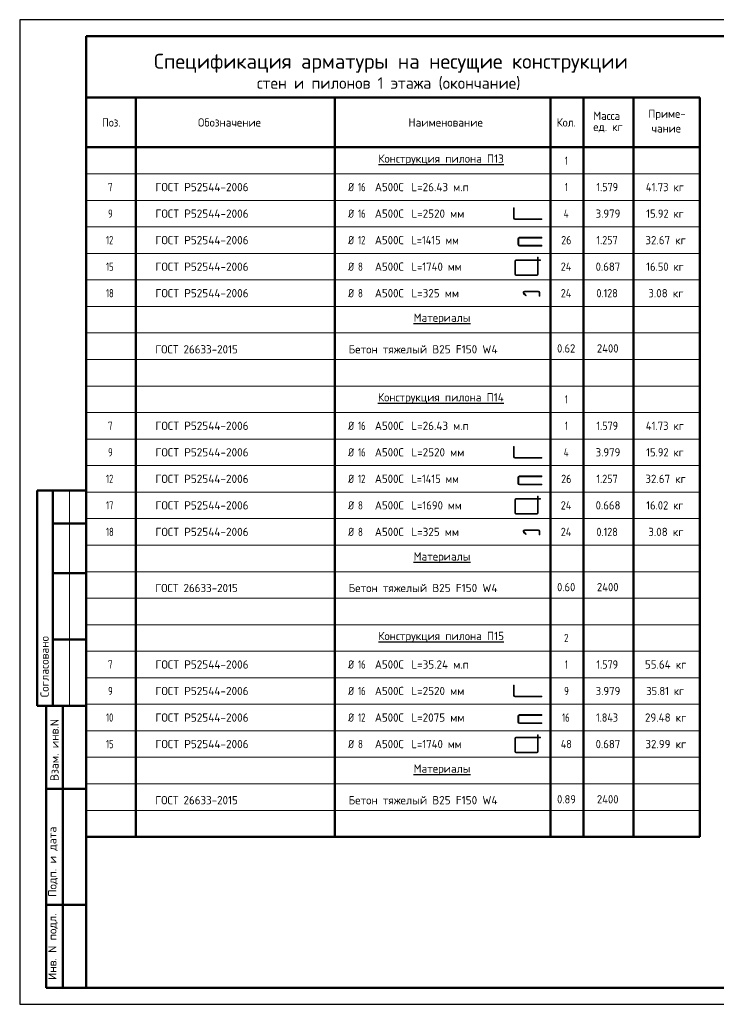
# Model space of a CAD drawing. Header units: millimetres. Extents: x 0 to 42000, y -2 to 29700.
# Tile 1 of 3: x 0 to 21000, y 0 to 29700. Entities that reach past the tile are written whole.
import ezdxf

# ---------------------------------------------------------------- set-up
doc = ezdxf.new("R2010")
doc.units = ezdxf.units.MM
doc.layers.add('Standard', color=7, linetype='Continuous', lineweight=25)
doc.styles.add('ISOCPEUR', font='txt')

msp = doc.modelspace()

# ---------------------------------------------------------------- linework, layer by layer
at = {"layer": 'Standard', "color": 7, "linetype": 'Continuous', "lineweight": 25, "transparency": 33554687}
msp.add_line((2000, 29200), (2000, 1058), dxfattribs=at)
at = {"layer": 'Standard', "color": 7, "linetype": 'Continuous', "lineweight": 50, "transparency": 33554687}
for p, q in [((20500, 27350), (2000, 27350)), ((3500, 27350), (3500, 5050)), ((9500, 27350), (9500, 5050)), ((16000, 27350), (16000, 5050)), ((17000, 27350), (17000, 5050)), ((18500, 27350), (18500, 5050)), ((20500, 27350), (20500, 25850)), ((20500, 25850), (2000, 25850)), ((20500, 25850), (20500, 5050)), ((6, 15500), (0, 15500)), ((2000, 15500), (527, 15500)), ((527, 15500), (527, 9000)), ((527, 15500), (527, 9000)), ((1000, 15500), (1000, 9000)), ((2000, 14500), (1000, 14500)), ((2000, 13000), (1000, 13000)), ((2000, 11000), (1000, 11000)), ((0, 9000), (6, 9000)), ((527, 9000), (2000, 9000)), ((800, 500), (800, 9000)), ((800, 500), (800, 9000)), ((1300, 500), (1300, 9000)), ((800, 6500), (2000, 6500)), ((20500, 5050), (2000, 5050)), ((800, 3000), (2000, 3000)), ((2000, 500), (800, 500))]:
    msp.add_line(p, q, dxfattribs=at)
at = {"layer": 'Standard', "color": 7, "linetype": 'Continuous', "lineweight": 13, "transparency": 33554687}
for p, q in [((20500, 25050), (2000, 25050)), ((20500, 24250), (2000, 24250)), ((14882, 24023), (14882, 23714)), ((14906, 24023), (14882, 24023)), ((14906, 24023), (14906, 23714)), ((20500, 23450), (2000, 23450)), ((15022, 23093), (15022, 22914)), ((15046, 23093), (15046, 22914)), ((20500, 22650), (2000, 22650)), ((14926, 22021), (14926, 22424)), ((14944, 22021), (14944, 22424)), ((14959, 22457), (15612, 22457)), ((14959, 22439), (15612, 22439)), ((14959, 22006), (15597, 22006)), ((14959, 21988), (15597, 21988)), ((20500, 21850), (2000, 21850)), ((15221, 21511), (15636, 21511)), ((15221, 21491), (15637, 21491)), ((20500, 21050), (2000, 21050)), ((20500, 20250), (2000, 20250)), ((20500, 19450), (2000, 19450)), ((20500, 18650), (2000, 18650)), ((20500, 17850), (2000, 17850)), ((20500, 17050), (2000, 17050)), ((14882, 16823), (14882, 16514)), ((14906, 16823), (14882, 16823)), ((14906, 16823), (14906, 16514)), ((20500, 16250), (2000, 16250)), ((15022, 15893), (15022, 15714)), ((15046, 15893), (15046, 15714)), ((1500, 15500), (1500, 9000)), ((20500, 15450), (2000, 15450)), ((14926, 14821), (14926, 15224)), ((14944, 14821), (14944, 15224)), ((14959, 15257), (15612, 15257)), ((14959, 15239), (15612, 15239)), ((20500, 14650), (2000, 14650)), ((14959, 14806), (15597, 14806)), ((14959, 14788), (15597, 14788)), ((15221, 14311), (15636, 14311)), ((15221, 14291), (15637, 14291)), ((20500, 13850), (2000, 13850)), ((20500, 13050), (2000, 13050)), ((20500, 12250), (2000, 12250)), ((20500, 11450), (2000, 11450)), ((20500, 10650), (2000, 10650)), ((20500, 9850), (2000, 9850)), ((14882, 9623), (14882, 9314)), ((14906, 9623), (14882, 9623)), ((14906, 9623), (14906, 9314)), ((20500, 9050), (2000, 9050)), ((15022, 8693), (15022, 8514)), ((15046, 8693), (15046, 8514)), ((20500, 8250), (2000, 8250)), ((14926, 7621), (14926, 8024)), ((14944, 7621), (14944, 8024)), ((14959, 8057), (15612, 8057)), ((14959, 8039), (15612, 8039)), ((20500, 7450), (2000, 7450)), ((14959, 7606), (15597, 7606)), ((14959, 7588), (15597, 7588)), ((20500, 6650), (2000, 6650)), ((20500, 5850), (2000, 5850))]:
    msp.add_line(p, q, dxfattribs=at)
at = {"layer": 'Standard', "color": 7, "linetype": 'Continuous', "lineweight": 25, "transparency": 33554687}
msp.add_lwpolyline([(0, 0), (42000, 0), (42000, 29700), (0, 29700), (0, 0)], close=True, dxfattribs=at)
at = {"layer": 'Standard', "color": 7, "linetype": 'Continuous', "lineweight": 50, "transparency": 33554687}
msp.add_lwpolyline([(2000, 29200), (41500, 29200), (41500, 500), (2000, 500), (2000, 29200)], close=True, dxfattribs=at)
at = {"layer": 'Standard', "color": 7, "linetype": 'Continuous', "lineweight": 25, "transparency": 33554687}
msp.add_lwpolyline([(41500, 29200), (2000, 29200), (2000, 500), (41500, 500), (41500, 29200)], dxfattribs=at)
at = {"layer": 'Standard', "color": 7, "linetype": 'Continuous', "lineweight": 13, "transparency": 33554687}
for points in [[(14926, 23694), (15744, 23694), (15744, 23670), (14926, 23670)], [(15066, 23137), (15740, 23137), (15740, 23113), (15066, 23113)], [(15066, 22894), (15744, 22894), (15744, 22870), (15066, 22870)], [(15612, 22021), (15612, 22532), (15630, 22532), (15630, 22021)], [(15630, 22457), (15705, 22457), (15705, 22439), (15630, 22439)], [(15189, 21435), (15256, 21368), (15270, 21382), (15203, 21449)], [(15662, 21466), (15662, 21360), (15681, 21360), (15681, 21467)], [(14926, 16494), (15744, 16494), (15744, 16470), (14926, 16470)], [(15066, 15937), (15740, 15937), (15740, 15913), (15066, 15913)], [(15066, 15694), (15744, 15694), (15744, 15670), (15066, 15670)], [(15612, 14821), (15612, 15332), (15630, 15332), (15630, 14821)], [(15630, 15257), (15705, 15257), (15705, 15239), (15630, 15239)], [(15662, 14266), (15662, 14160), (15681, 14160), (15681, 14267)], [(15189, 14235), (15256, 14168), (15270, 14182), (15203, 14249)], [(14926, 9294), (15744, 9294), (15744, 9270), (14926, 9270)], [(15066, 8737), (15740, 8737), (15740, 8713), (15066, 8713)], [(15066, 8494), (15744, 8494), (15744, 8470), (15066, 8470)], [(15612, 7621), (15612, 8132), (15630, 8132), (15630, 7621)], [(15630, 8057), (15705, 8057), (15705, 8039), (15630, 8039)]]:
    msp.add_lwpolyline(points, dxfattribs=at)
for centre, radius, start, end in [((14926, 23714), 44, 180, 270), ((14926, 23714), 20, 180, 270), ((15066, 23093), 44, 90, 180), ((15066, 22914), 44, 180, 270), ((15066, 23093), 20, 90, 180), ((15066, 22914), 20, 180, 270), ((14959, 22424), 33, 90, 180), ((14959, 22424), 15, 90, 180), ((14959, 22021), 33, 180, 270), ((14959, 22021), 15, 180, 270), ((15597, 22021), 15, 270, 0), ((15597, 22021), 33, 270, 0), ((15221, 21467), 44.5, 90, 225), ((15221, 21466), 25, 90, 225), ((15636, 21467), 44.5, 0, 90), ((15637, 21466), 25, 0, 90), ((14926, 16514), 44, 180, 270), ((14926, 16514), 20, 180, 270), ((15066, 15893), 44, 90, 180), ((15066, 15893), 20, 90, 180), ((15066, 15714), 44, 180, 270), ((15066, 15714), 20, 180, 270), ((14959, 15224), 33, 90, 180), ((14959, 15224), 15, 90, 180), ((14959, 14821), 33, 180, 270), ((14959, 14821), 15, 180, 270), ((15597, 14821), 15, 270, 0), ((15597, 14821), 33, 270, 0), ((15221, 14267), 44.5, 90, 225), ((15221, 14266), 25, 90, 225), ((15636, 14267), 44.5, 0, 90), ((15637, 14266), 25, 0, 90), ((14926, 9314), 44, 180, 270), ((14926, 9314), 20, 180, 270), ((15066, 8693), 44, 90, 180), ((15066, 8693), 20, 90, 180), ((15066, 8514), 44, 180, 270), ((15066, 8514), 20, 180, 270), ((14959, 8024), 33, 90, 180), ((14959, 8024), 15, 90, 180), ((14959, 7621), 33, 180, 270), ((14959, 7621), 15, 180, 270), ((15597, 7621), 15, 270, 0), ((15597, 7621), 33, 270, 0)]:
    msp.add_arc(centre, radius, start, end, dxfattribs=at)

# ---------------------------------------------------------------- texts
at = {"layer": 'Standard', "color": 7, "linetype": 'Continuous', "lineweight": 50, "transparency": 33554687, "attachment_point": 7, "style": 'ISOCPEUR'}
for s, insert, char_height, width in [('\\W0.99;Спецификация арматуры на несущие конструкции', (4050, 28100), 450, 14615.97), ('\\W0.98;стен и пилонов 1 этажа (окончание)', (7151, 27580), 350, 8322.93)]:
    msp.add_mtext(s, dxfattribs=dict(at, insert=insert, char_height=char_height, width=width))
at = {"layer": 'Standard', "color": 7, "linetype": 'Continuous', "lineweight": 25, "transparency": 33554687, "char_height": 250, "attachment_point": 7, "style": 'ISOCPEUR'}
for s, insert, width in [('\\W0.97;Обозначение', (5376, 26475), 2082.85), ('\\W0.95;Масса', (17294, 26677), 1043.44), ('\\W0.96;Приме-', (18950, 26671), 1218.73), ('\\W0.92;Поз.', (2484, 26475), 727.49), ('\\W0.98;Наименование', (11717, 26475), 2320.66), ('\\W0.93;Кол.', (16191, 26475), 740.19), ('\\W0.95;ед. кг', (17294, 26302), 1042.91), ('\\W0.95;чание', (19050, 26296), 1017.68), ('\\W0.97;{\\LКонструкция пилона П13}', (10812, 25318), 3994.7), ('\\W0.56;1', (16438, 25325), 194.43), ('\\W0.78;7', (2662, 24525), 272), ('\\W0.98;ГОСТ Р52544-2006', (4090, 24525), 3020.99), ('\\W0.83;Ø', (9900, 24525), 354.16), ('\\W0.75;16', (10199, 24525), 393.57), ('\\W0.95;А500С', (10707, 24525), 1042.91), ('\\W0.97;L=26.43 м.п', (11808, 24525), 1870.29), ('\\W0.56;1', (16438, 24525), 194.43), ('\\W0.88;1.579', (17387, 24525), 834.27), ('\\W0.93;41.73 кг', (18875, 24525), 1364.98), ('\\W0.78;9', (2662, 23725), 272), ('\\W0.98;ГОСТ Р52544-2006', (4090, 23725), 3020.99), ('\\W0.83;Ø', (9900, 23725), 354.16), ('\\W0.75;16', (10199, 23725), 393.57), ('\\W0.95;А500С', (10707, 23725), 1042.91), ('\\W0.97;L=2520 мм', (11808, 23725), 1720.16), ('\\W0.80;4', (16400, 23725), 299.85), ('\\W0.94;3.979', (17362, 23725), 891.69), ('\\W0.92;15.92 кг', (18887, 23725), 1339.75), ('\\W0.75;12', (2600, 22925), 393.57), ('\\W0.98;ГОСТ Р52544-2006', (4090, 22925), 3020.99), ('\\W0.83;Ø', (9900, 22925), 354.16), ('\\W0.75;12', (10199, 22925), 393.57), ('\\W0.95;А500С', (10707, 22925), 1042.91), ('\\W0.91;L=1415 мм', (11808, 22925), 1638.11), ('\\W0.87;26', (16325, 22925), 459.02), ('\\W0.88;1.257', (17387, 22925), 834.27), ('\\W0.96;32.67 кг', (18862, 22925), 1394.32), ('\\W0.75;15', (2600, 22125), 393.57), ('\\W0.98;ГОСТ Р52544-2006', (4090, 22125), 3020.99), ('\\W0.83;Ø', (9900, 22125), 354.16), ('\\W0.78;8', (10199, 22125), 272.01), ('\\W0.95;А500С', (10707, 22125), 1042.91), ('\\W0.94;L=1740 мм', (11808, 22125), 1691.69), ('\\W0.88;24', (16312, 22125), 484.99), ('\\W0.94;0.687', (17362, 22125), 891.69), ('\\W0.92;16.50 кг', (18887, 22125), 1339.75), ('\\W0.75;18', (2600, 21325), 393.57), ('\\W0.98;ГОСТ Р52544-2006', (4090, 21325), 3020.99), ('\\W0.83;Ø', (9900, 21325), 354.16), ('\\W0.78;8', (10199, 21325), 272.01), ('\\W0.95;А500С', (10707, 21325), 1042.91), ('\\W0.97;L=325 мм', (11808, 21325), 1544.86), ('\\W0.88;24', (16312, 21325), 484.99), ('\\W0.88;0.128', (17387, 21325), 834.27), ('\\W0.96;3.08 кг', (18950, 21325), 1218.73), ('\\W0.97;{\\LМатериалы}', (11875, 20518), 1870.54), ('\\W0.98;Бетон тяжелый В25 F150 W4', (9914, 19632), 4695.08), ('\\W0.92;0.62', (16200, 19659), 714.77), ('\\W0.93;2400', (17401, 19659), 841.35), ('\\W0.96;ГОСТ 26633-2015', (4088, 19632), 2718.63), ('\\W0.97;{\\LКонструкция пилона П14}', (10800, 18118), 4019.77), ('\\W0.56;1', (16438, 18125), 194.43), ('\\W0.78;7', (2662, 17325), 272), ('\\W0.98;ГОСТ Р52544-2006', (4090, 17325), 3020.99), ('\\W0.83;Ø', (9900, 17325), 354.16), ('\\W0.75;16', (10199, 17325), 393.57), ('\\W0.95;А500С', (10707, 17325), 1042.91), ('\\W0.97;L=26.43 м.п', (11808, 17325), 1870.29), ('\\W0.56;1', (16438, 17325), 194.43), ('\\W0.88;1.579', (17387, 17325), 834.27), ('\\W0.93;41.73 кг', (18875, 17325), 1364.98), ('\\W0.78;9', (2662, 16525), 272), ('\\W0.98;ГОСТ Р52544-2006', (4090, 16525), 3020.99), ('\\W0.83;Ø', (9900, 16525), 354.16), ('\\W0.75;16', (10199, 16525), 393.57), ('\\W0.95;А500С', (10707, 16525), 1042.91), ('\\W0.97;L=2520 мм', (11808, 16525), 1720.16), ('\\W0.80;4', (16400, 16525), 299.85), ('\\W0.94;3.979', (17362, 16525), 891.69), ('\\W0.92;15.92 кг', (18887, 16525), 1339.75), ('\\W0.75;12', (2600, 15725), 393.57), ('\\W0.98;ГОСТ Р52544-2006', (4090, 15725), 3020.99), ('\\W0.83;Ø', (9900, 15725), 354.16), ('\\W0.75;12', (10199, 15725), 393.57), ('\\W0.95;А500С', (10707, 15725), 1042.91), ('\\W0.91;L=1415 мм', (11808, 15725), 1638.11), ('\\W0.87;26', (16325, 15725), 459.02), ('\\W0.88;1.257', (17387, 15725), 834.27), ('\\W0.96;32.67 кг', (18862, 15725), 1394.32), ('\\W0.75;17', (2600, 14925), 393.57), ('\\W0.98;ГОСТ Р52544-2006', (4090, 14925), 3020.99), ('\\W0.83;Ø', (9900, 14925), 354.16), ('\\W0.78;8', (10199, 14925), 272.01), ('\\W0.95;А500С', (10707, 14925), 1042.91), ('\\W0.94;L=1690 мм', (11808, 14925), 1666.53), ('\\W0.88;24', (16312, 14925), 484.99), ('\\W0.94;0.668', (17362, 14925), 891.69), ('\\W0.92;16.02 кг', (18887, 14925), 1339.75), ('\\W0.75;18', (2600, 14125), 393.57), ('\\W0.98;ГОСТ Р52544-2006', (4090, 14125), 3020.99), ('\\W0.83;Ø', (9900, 14125), 354.16), ('\\W0.78;8', (10199, 14125), 272.01), ('\\W0.95;А500С', (10707, 14125), 1042.91), ('\\W0.97;L=325 мм', (11808, 14125), 1544.86), ('\\W0.88;24', (16312, 14125), 484.99), ('\\W0.88;0.128', (17387, 14125), 834.27), ('\\W0.96;3.08 кг', (18950, 14125), 1218.73), ('\\W0.97;{\\LМатериалы}', (11875, 13318), 1870.54), ('\\W0.96;ГОСТ 26633-2015', (4088, 12432), 2718.63), ('\\W0.98;Бетон тяжелый В25 F150 W4', (9914, 12432), 4695.08), ('\\W0.92;0.60', (16200, 12459), 714.77), ('\\W0.93;2400', (17401, 12459), 841.35), ('\\W0.97;{\\LКонструкция пилона П15}', (10812, 10918), 3994.7), ('\\W0.78;2', (16412, 10925), 272), ('\\W0.78;7', (2662, 10125), 272), ('\\W0.98;ГОСТ Р52544-2006', (4090, 10125), 3020.99), ('\\W0.83;Ø', (9900, 10125), 354.16), ('\\W0.75;16', (10199, 10125), 393.57), ('\\W0.95;А500С', (10707, 10125), 1042.91), ('\\W0.97;L=35.24 м.п', (11808, 10125), 1870.29), ('\\W0.56;1', (16438, 10125), 194.43), ('\\W0.88;1.579', (17387, 10125), 834.27), ('\\W0.96;55.64 кг', (18850, 10125), 1419.46), ('\\W0.78;9', (2662, 9325), 272), ('\\W0.98;ГОСТ Р52544-2006', (4090, 9325), 3020.99), ('\\W0.83;Ø', (9900, 9325), 354.16), ('\\W0.75;16', (10199, 9325), 393.57), ('\\W0.95;А500С', (10707, 9325), 1042.91), ('\\W0.97;L=2520 мм', (11808, 9325), 1720.16), ('\\W0.78;9', (16412, 9325), 272), ('\\W0.94;3.979', (17362, 9325), 891.69), ('\\W0.92;35.81 кг', (18887, 9325), 1339.75), ('\\W0.75;10', (2600, 8525), 393.57), ('\\W0.98;ГОСТ Р52544-2006', (4090, 8525), 3020.99), ('\\W0.83;Ø', (9900, 8525), 354.16), ('\\W0.75;12', (10199, 8525), 393.57), ('\\W0.95;А500С', (10707, 8525), 1042.91), ('\\W0.97;L=2075 мм', (11808, 8525), 1720.16), ('\\W0.75;16', (16350, 8525), 393.57), ('\\W0.88;1.843', (17375, 8525), 859.76), ('\\W0.96;29.48 кг', (18850, 8525), 1419.46), ('\\W0.75;15', (2600, 7725), 393.57), ('\\W0.98;ГОСТ Р52544-2006', (4090, 7725), 3020.99), ('\\W0.83;Ø', (9900, 7725), 354.16), ('\\W0.78;8', (10199, 7725), 272.01), ('\\W0.95;А500С', (10707, 7725), 1042.91), ('\\W0.94;L=1740 мм', (11808, 7725), 1691.69), ('\\W0.88;48', (16312, 7725), 484.99), ('\\W0.94;0.687', (17362, 7725), 891.69), ('\\W0.96;32.99 кг', (18862, 7725), 1394.32), ('\\W0.97;{\\LМатериалы}', (11875, 6918), 1870.54), ('\\W0.96;ГОСТ 26633-2015', (4088, 6032), 2718.63), ('\\W0.98;Бетон тяжелый В25 F150 W4', (9914, 6032), 4695.08), ('\\W0.92;0.89', (16200, 6059), 714.77), ('\\W0.93;2400', (17401, 6059), 841.35)]:
    msp.add_mtext(s, dxfattribs=dict(at, insert=insert, width=width))
at = {"layer": 'Standard', "color": 7, "linetype": 'Continuous', "lineweight": 50, "transparency": 33554687, "char_height": 250, "attachment_point": 7, "rotation": 90, "style": 'ISOCPEUR'}
for s, insert, width in [('\\A1;{\\fISOCPEUR|i0|b0;\\H250.000000;\\W1.000000;\\C7;Согласовано}\\P', (875, 9261), 2071.88), ('\\A1;{\\fISOCPEUR|i0|b0;\\H250.000000;\\W1.000000;\\C7;Взам. инв.N}\\P', (1173, 6736), 1909.1), ('\\A1;{\\fISOCPEUR|i0|b0;\\H250.000000;\\W1.000000;\\C7;Подп. и дата}\\P', (1149, 3242), 2197.06), ('\\A1;{\\fISOCPEUR|i0|b0;\\H250.000000;\\W1.000000;\\C7;Инв. N подл.}\\P', (1149, 734), 2021.79)]:
    msp.add_mtext(s, dxfattribs=dict(at, insert=insert, width=width))

doc.saveas('drawing.dxf')
